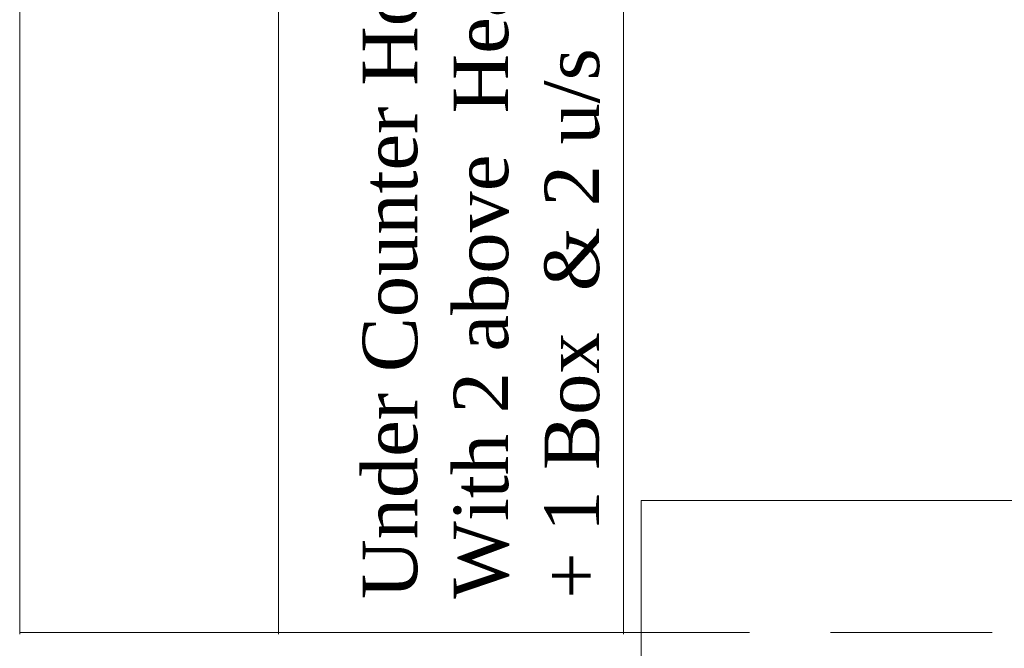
# Model space of a CAD drawing. Extents: x 3940905 to 4145695, y 925352 to 1109797.
# Tile 42 of 256: x 3950378 to 3951519, y 1097494 to 1098221. Entities that reach past the tile are written whole.
import ezdxf

# ---------------------------------------------------------------- set-up
doc = ezdxf.new("R2010")
doc.units = 0
doc.header["$LTSCALE"] = 750
doc.header["$MEASUREMENT"] = 0
doc.linetypes.add('DASHED', pattern=[0.75, 0.5, -0.25])
doc.linetypes.add('DASHED2', pattern=[0.375, 0.25, -0.125])
doc.layers.add('BEAM', color=104, linetype='CONTINUOUS', lineweight=0)
doc.layers.add('CKD Equipments', color=252, linetype='CONTINUOUS', lineweight=0)
doc.layers.add('TEXT', color=7, linetype='CONTINUOUS')
doc.styles.add('TXT1', font='times.ttf')

# ---------------------------------------------------------------- blocks, each defined once
blk = doc.blocks.new('GDXGDRG')
at = {"layer": 'BEAM', "linetype": 'DASHED2'}
blk.add_line((3974013.1, 1043633.5), (3965223.8, 1043631.4), dxfattribs=at)

msp = doc.modelspace()

# ---------------------------------------------------------------- linework, layer by layer
at = {"layer": 'CKD Equipments', "ltscale": 2}
for p, q in [((3950378.1, 1098860), (3950378.1, 1097510)), ((3951078.1, 1097510), (3951078.1, 1098860)), ((3950378.1, 1097511.7), (3951078.1, 1097511.7))]:
    msp.add_line(p, q, dxfattribs=at)
at = {"layer": 'CKD Equipments'}
msp.add_line((3950678.1, 1098860, 504.6), (3950678.1, 1097510, 290.1), dxfattribs=at)
at = {"layer": 'CKD Equipments', "linetype": 'DASHED', "ltscale": 25}
for p, q in [((3951098.6, 1096960.8), (3951098.6, 1097664.8)), ((3951098.6, 1097664.8), (3951564, 1097664.8))]:
    msp.add_line(p, q, dxfattribs=at)

# ---------------------------------------------------------------- block references
at = {"layer": 'BEAM'}
msp.add_blockref('GDXGDRG', (-14351.5, 53880.3), dxfattribs=at)

# ---------------------------------------------------------------- texts
at = {"layer": 'TEXT', "insert": (3950775.6, 1097550.7), "char_height": 63.242, "width": 1093.307, "attachment_point": 1, "rotation": 90, "style": 'TXT1'}
msp.add_mtext('Under Counter Hot Case\\PWith 2 above  HeatingLamp + 1 Box  & 2 u/s  ', dxfattribs=at)

doc.saveas('drawing.dxf')
